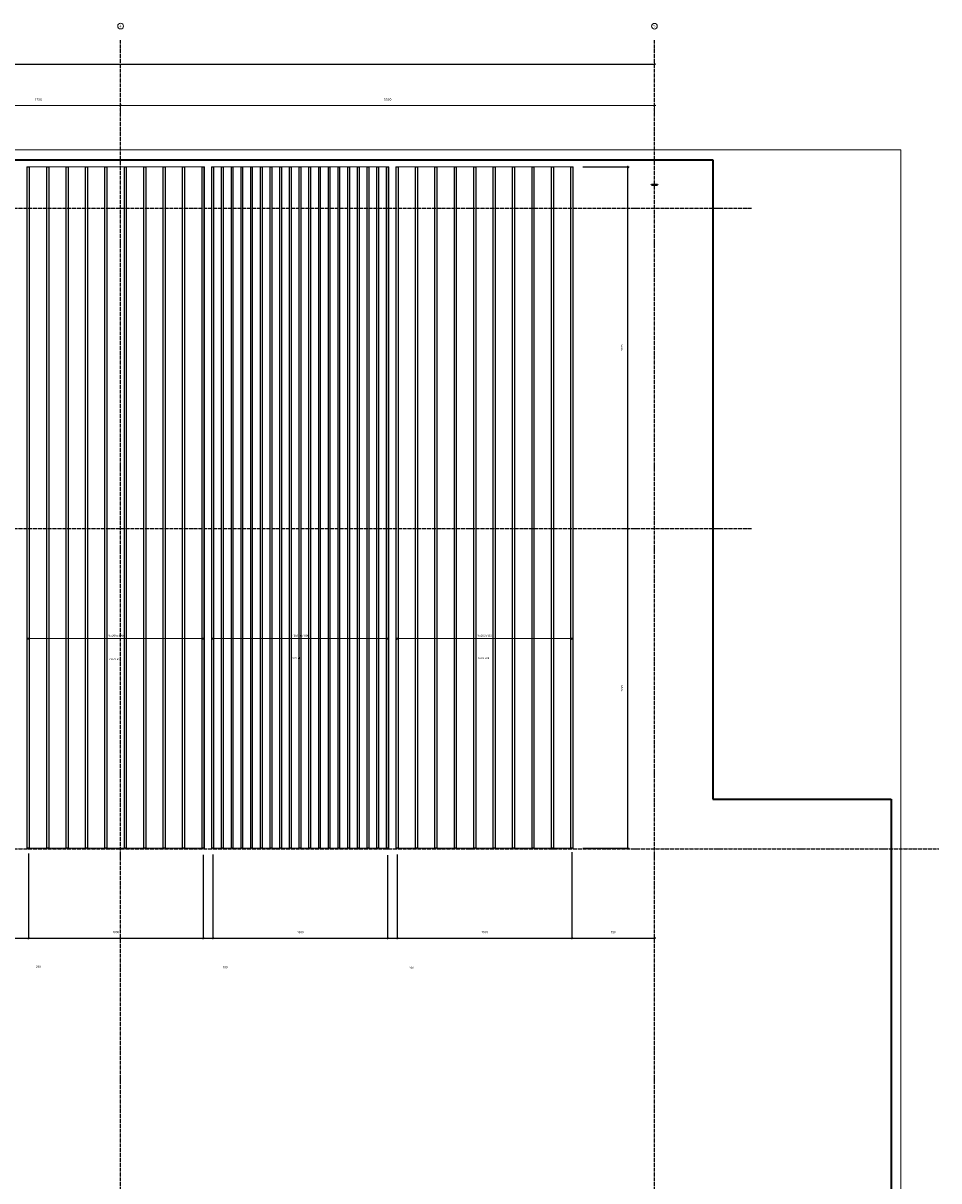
# Model space of a CAD drawing. Header units: millimetres. Extents: x -3170 to 89801, y -74170 to 82422.
# Tile 5 of 105: x 37396 to 46830, y -62242 to -50313. Entities that reach past the tile are written whole.
import ezdxf

# ---------------------------------------------------------------- set-up
doc = ezdxf.new("R2010")
doc.units = ezdxf.units.MM
doc.header["$PDMODE"] = 65
for name, pattern in [('______11', [50, 40, -5, 0, -5]), ('______3', [50, 40, -10]), ('______5', [110, 80, -10, 10, -10])]:
    doc.linetypes.add(name, pattern=pattern)
for name, color, linetype, lineweight in [('Standard', 7, 'Continuous', 25), ('Балка_ общее', 7, '______3', 13), ('Размерная линия_ общее', 7, 'Continuous', 13)]:
    doc.layers.add(name, color=color, linetype=linetype, lineweight=lineweight)
doc.layers.add('Арм.стержн.Доп. Арм. верхн.зоны У', color=7, linetype='Continuous', lineweight=35, true_color=0x739641)
doc.layers.add('Осевая линия_ общее', color=7, linetype='______5', lineweight=13, true_color=0xa0a0a0)
doc.styles.add('ISOCPEUR', font='ISOCPEUR')
doc.dimstyles.new('DIMSTYLE_17', dxfattribs={"dimtxt": 22, "dimasz": 25, "dimexe": 0, "dimexo": 0, "dimgap": 11, "dimtad": 2, "dimdec": 0, "dimrnd": 1, "dimzin": 12, "dimdsep": 46, "dimtxsty": 'ISOCPEUR', "dimblk1": 'ALL_ML_STRICH', "dimblk2": 'ALL_ML_STRICH', "dimsah": 1, "dimcen": 0, "dimclrd": 7, "dimclre": 256, "dimclrt": 7, "dimadec": 0, "dimazin": 0, "dimtfac": 1, "dimtdec": 0, "dimtix": 1, "dimtmove": 2, "dimatfit": 3, "dimfxl": 0, "dimtzin": 0, "dimlwd": 0, "dimlwe": -3, "dimarcsym": 0})
doc.dimstyles.new('DIMSTYLE_3', dxfattribs={"dimtxt": 22, "dimasz": 25, "dimexe": 0, "dimexo": 0, "dimgap": 11, "dimtad": 2, "dimdec": 0, "dimrnd": 5, "dimzin": 12, "dimdsep": 46, "dimtxsty": 'ISOCPEUR', "dimblk1": 'ALL_ML_STRICH', "dimblk2": 'ALL_ML_STRICH', "dimsah": 1, "dimcen": 0, "dimclrd": 7, "dimclre": 256, "dimclrt": 7, "dimadec": 0, "dimazin": 0, "dimtfac": 1, "dimtdec": 0, "dimtix": 1, "dimtmove": 2, "dimatfit": 3, "dimfxl": 0, "dimtzin": 0, "dimlwd": 0, "dimlwe": -3, "dimarcsym": 0})
doc.dimstyles.new('DIMSTYLE_5', dxfattribs={"dimtxt": 25, "dimasz": 25, "dimexe": 0, "dimexo": 0, "dimgap": 12.5, "dimtad": 2, "dimdec": 0, "dimrnd": 5, "dimzin": 12, "dimdsep": 46, "dimtxsty": 'ISOCPEUR', "dimblk1": 'ALL_ML_STRICH', "dimblk2": 'ALL_ML_STRICH', "dimsah": 1, "dimcen": 0, "dimclrd": 7, "dimclre": 256, "dimclrt": 7, "dimadec": 0, "dimazin": 0, "dimtfac": 1, "dimtdec": 0, "dimtix": 1, "dimtmove": 2, "dimatfit": 3, "dimfxl": 0, "dimtzin": 0, "dimlwd": 0, "dimlwe": -3, "dimarcsym": 0})
doc.dimstyles.new('DIMSTYLE_7', dxfattribs={"dimtxt": 22, "dimasz": 25, "dimexe": 0, "dimexo": 0, "dimgap": 11, "dimtad": 0, "dimdec": 0, "dimrnd": 5, "dimzin": 12, "dimdsep": 46, "dimtxsty": 'ISOCPEUR', "dimblk1": 'ALL_ML_STRICH', "dimblk2": 'ALL_ML_STRICH', "dimsah": 1, "dimcen": 0, "dimclrd": 7, "dimclre": 256, "dimclrt": 7, "dimadec": 0, "dimazin": 0, "dimtfac": 1, "dimtdec": 0, "dimtix": 1, "dimtmove": 2, "dimatfit": 3, "dimfxl": 0, "dimtzin": 0, "dimlwd": 0, "dimlwe": -3, "dimarcsym": 0})

# ---------------------------------------------------------------- blocks, each defined once
blk = doc.blocks.new('ALL_ML_STRICH')
at = {"color": 0, "linetype": 'ByBlock', "lineweight": -2}
for p, q in [((-1, 0), (0.5, 0)), ((-0.3, -0.3), (0.3, 0.3)), ((0, -0.5), (0, 0.5))]:
    blk.add_line(p, q, dxfattribs=at)
blk = doc.blocks.new('*D74')
at = {"layer": 'DEFPOINTS', "color": 7, "linetype": 'Continuous', "lineweight": 13, "transparency": 33554687}
for p in [(36700, -51163), (36700, -51201), (38400, -51242)]:
    blk.add_point(p, dxfattribs=at)
at = {"layer": 'Балка_ общее', "color": 251, "linetype": 'Continuous', "lineweight": -2, "true_color": 0x656565, "transparency": 33554687}
for p, q in [((36700, -51191), (36700, -51163)), ((38400, -51232), (38400, -51163))]:
    blk.add_line(p, q, dxfattribs=at)
at = {"layer": 'Балка_ общее', "color": 7, "linetype": 'Continuous', "lineweight": -2, "transparency": 33554687}
blk.add_line((36700, -51163), (38400, -51163), dxfattribs=at)
at = {"layer": 'Балка_ общее', "color": 7, "linetype": 'Continuous', "lineweight": 13, "transparency": 33554687, "xscale": 25, "yscale": 25, "zscale": 25, "rotation": 180}
blk.add_blockref('ALL_ML_STRICH', (36700, -51163), dxfattribs=at)
at = {"layer": 'Балка_ общее', "color": 7, "linetype": 'Continuous', "lineweight": 13, "transparency": 33554687, "xscale": 25, "yscale": 25, "zscale": 25}
blk.add_blockref('ALL_ML_STRICH', (38400, -51163), dxfattribs=at)
at = {"layer": 'Балка_ общее', "color": 7, "linetype": 'Continuous', "lineweight": 13, "transparency": 33554687, "insert": (37554, -51100), "char_height": 25, "width": 100, "attachment_point": 5, "style": 'ISOCPEUR'}
blk.add_mtext('\\A1;{1700}', dxfattribs=at)
blk = doc.blocks.new('*D75')
at = {"layer": 'DEFPOINTS', "color": 7, "linetype": 'Continuous', "lineweight": 13, "transparency": 33554687}
for p in [(38400, -51163), (38400, -51242), (43900, -51284)]:
    blk.add_point(p, dxfattribs=at)
at = {"layer": 'Балка_ общее', "color": 251, "linetype": 'Continuous', "lineweight": -2, "true_color": 0x656565, "transparency": 33554687}
for p, q in [((38400, -51232), (38400, -51163)), ((43900, -51274), (43900, -51163))]:
    blk.add_line(p, q, dxfattribs=at)
at = {"layer": 'Балка_ общее', "color": 7, "linetype": 'Continuous', "lineweight": -2, "transparency": 33554687}
blk.add_line((38400, -51163), (43900, -51163), dxfattribs=at)
at = {"layer": 'Балка_ общее', "color": 7, "linetype": 'Continuous', "lineweight": 13, "transparency": 33554687, "xscale": 25, "yscale": 25, "zscale": 25, "rotation": 180}
blk.add_blockref('ALL_ML_STRICH', (38400, -51163), dxfattribs=at)
at = {"layer": 'Балка_ общее', "color": 7, "linetype": 'Continuous', "lineweight": 13, "transparency": 33554687, "xscale": 25, "yscale": 25, "zscale": 25}
blk.add_blockref('ALL_ML_STRICH', (43900, -51163), dxfattribs=at)
at = {"layer": 'Балка_ общее', "color": 7, "linetype": 'Continuous', "lineweight": 13, "transparency": 33554687, "insert": (41151, -51100), "char_height": 25, "width": 100, "attachment_point": 5, "style": 'ISOCPEUR'}
blk.add_mtext('\\A1;{5500}', dxfattribs=at)
blk = doc.blocks.new('*D266')
at = {"layer": 'DEFPOINTS', "color": 7, "linetype": 'Continuous', "lineweight": 13, "transparency": 33554687}
for p in [(43494, -55520), (43063, -58815), (43627, -58815)]:
    blk.add_point(p, dxfattribs=at)
at = {"layer": 'Размерная линия_ общее', "color": 253, "linetype": 'Continuous', "lineweight": -2, "true_color": 0xa0a0a0, "transparency": 33554687}
for p, q in [((43594, -55520), (43627, -55520)), ((43163, -58815), (43627, -58815))]:
    blk.add_line(p, q, dxfattribs=at)
at = {"layer": 'Размерная линия_ общее', "color": 7, "linetype": 'Continuous', "lineweight": -2, "transparency": 33554687}
blk.add_line((43627, -58815), (43627, -55520), dxfattribs=at)
at = {"layer": 'Размерная линия_ общее', "color": 7, "linetype": 'Continuous', "lineweight": 13, "transparency": 33554687, "xscale": 25, "yscale": 25, "zscale": 25}
for p, rotation in [((43627, -55520), 90), ((43627, -58815), 270)]:
    blk.add_blockref('ALL_ML_STRICH', p, dxfattribs=dict(at, rotation=rotation))
at = {"layer": 'Размерная линия_ общее', "color": 7, "linetype": 'Continuous', "lineweight": 13, "transparency": 33554687, "insert": (43566, -57166), "char_height": 22, "width": 88, "attachment_point": 5, "rotation": 90, "style": 'ISOCPEUR'}
blk.add_mtext('\\A1;{3295}', dxfattribs=at)
blk = doc.blocks.new('*D267')
at = {"layer": 'DEFPOINTS', "color": 7, "linetype": 'Continuous', "lineweight": 13, "transparency": 33554687}
for p in [(43063, -51795), (43494, -55520), (43627, -55520)]:
    blk.add_point(p, dxfattribs=at)
at = {"layer": 'Размерная линия_ общее', "color": 253, "linetype": 'Continuous', "lineweight": -2, "true_color": 0xa0a0a0, "transparency": 33554687}
for p, q in [((43163, -51795), (43627, -51795)), ((43594, -55520), (43627, -55520))]:
    blk.add_line(p, q, dxfattribs=at)
at = {"layer": 'Размерная линия_ общее', "color": 7, "linetype": 'Continuous', "lineweight": -2, "transparency": 33554687}
blk.add_line((43627, -55520), (43627, -51795), dxfattribs=at)
at = {"layer": 'Размерная линия_ общее', "color": 7, "linetype": 'Continuous', "lineweight": 13, "transparency": 33554687, "xscale": 25, "yscale": 25, "zscale": 25}
for p, rotation in [((43627, -51795), 90), ((43627, -55520), 270)]:
    blk.add_blockref('ALL_ML_STRICH', p, dxfattribs=dict(at, rotation=rotation))
at = {"layer": 'Размерная линия_ общее', "color": 7, "linetype": 'Continuous', "lineweight": 13, "transparency": 33554687, "insert": (43566, -53656), "char_height": 22, "width": 88, "attachment_point": 5, "rotation": 90, "style": 'ISOCPEUR'}
blk.add_mtext('\\A1;{3725}', dxfattribs=at)
blk = doc.blocks.new('*D273')
at = {"layer": 'DEFPOINTS', "color": 7, "linetype": 'Continuous', "lineweight": 13, "transparency": 33554687}
for p in [(37249, -58766), (37449, -58768), (37249, -59740)]:
    blk.add_point(p, dxfattribs=at)
at = {"layer": 'Размерная линия_ общее', "color": 253, "linetype": 'Continuous', "lineweight": -2, "true_color": 0xa0a0a0, "transparency": 33554687}
for p, q in [((37249, -58866), (37249, -59740)), ((37449, -58868), (37449, -59740))]:
    blk.add_line(p, q, dxfattribs=at)
at = {"layer": 'Размерная линия_ общее', "color": 7, "linetype": 'Continuous', "lineweight": -2, "transparency": 33554687}
blk.add_line((37249, -59740), (37449, -59740), dxfattribs=at)
at = {"layer": 'Размерная линия_ общее', "color": 7, "linetype": 'Continuous', "lineweight": 13, "transparency": 33554687, "xscale": 25, "yscale": 25, "zscale": 25, "rotation": 180}
blk.add_blockref('ALL_ML_STRICH', (37249, -59740), dxfattribs=at)
at = {"layer": 'Размерная линия_ общее', "color": 7, "linetype": 'Continuous', "lineweight": 13, "transparency": 33554687, "xscale": 25, "yscale": 25, "zscale": 25}
blk.add_blockref('ALL_ML_STRICH', (37449, -59740), dxfattribs=at)
at = {"layer": 'Размерная линия_ общее', "color": 7, "linetype": 'Continuous', "lineweight": 13, "transparency": 33554687, "insert": (37553, -60036), "char_height": 22, "width": 66, "attachment_point": 5, "style": 'ISOCPEUR'}
blk.add_mtext('\\A1;{200}', dxfattribs=at)
blk = doc.blocks.new('*D274')
at = {"layer": 'DEFPOINTS', "color": 7, "linetype": 'Continuous', "lineweight": 13, "transparency": 33554687}
for p in [(37449, -58768), (39249, -58782), (37449, -59740)]:
    blk.add_point(p, dxfattribs=at)
at = {"layer": 'Размерная линия_ общее', "color": 253, "linetype": 'Continuous', "lineweight": -2, "true_color": 0xa0a0a0, "transparency": 33554687}
for p, q in [((37449, -58868), (37449, -59740)), ((39249, -58882), (39249, -59740))]:
    blk.add_line(p, q, dxfattribs=at)
at = {"layer": 'Размерная линия_ общее', "color": 7, "linetype": 'Continuous', "lineweight": -2, "transparency": 33554687}
blk.add_line((37449, -59740), (39249, -59740), dxfattribs=at)
at = {"layer": 'Размерная линия_ общее', "color": 7, "linetype": 'Continuous', "lineweight": 13, "transparency": 33554687, "xscale": 25, "yscale": 25, "zscale": 25, "rotation": 180}
blk.add_blockref('ALL_ML_STRICH', (37449, -59740), dxfattribs=at)
at = {"layer": 'Размерная линия_ общее', "color": 7, "linetype": 'Continuous', "lineweight": 13, "transparency": 33554687, "xscale": 25, "yscale": 25, "zscale": 25}
blk.add_blockref('ALL_ML_STRICH', (39249, -59740), dxfattribs=at)
at = {"layer": 'Размерная линия_ общее', "color": 7, "linetype": 'Continuous', "lineweight": 13, "transparency": 33554687, "insert": (38352, -59679), "char_height": 22, "width": 88, "attachment_point": 5, "style": 'ISOCPEUR'}
blk.add_mtext('\\A1;{1800}', dxfattribs=at)
blk = doc.blocks.new('*D275')
at = {"layer": 'DEFPOINTS', "color": 7, "linetype": 'Continuous', "lineweight": 13, "transparency": 33554687}
for p in [(39249, -58782), (39349, -58780), (39249, -59740)]:
    blk.add_point(p, dxfattribs=at)
at = {"layer": 'Размерная линия_ общее', "color": 253, "linetype": 'Continuous', "lineweight": -2, "true_color": 0xa0a0a0, "transparency": 33554687}
for p, q in [((39249, -58882), (39249, -59740)), ((39349, -58880), (39349, -59740))]:
    blk.add_line(p, q, dxfattribs=at)
at = {"layer": 'Размерная линия_ общее', "color": 7, "linetype": 'Continuous', "lineweight": -2, "transparency": 33554687}
blk.add_line((39249, -59740), (39349, -59740), dxfattribs=at)
at = {"layer": 'Размерная линия_ общее', "color": 7, "linetype": 'Continuous', "lineweight": 13, "transparency": 33554687, "xscale": 25, "yscale": 25, "zscale": 25, "rotation": 180}
blk.add_blockref('ALL_ML_STRICH', (39249, -59740), dxfattribs=at)
at = {"layer": 'Размерная линия_ общее', "color": 7, "linetype": 'Continuous', "lineweight": 13, "transparency": 33554687, "xscale": 25, "yscale": 25, "zscale": 25}
blk.add_blockref('ALL_ML_STRICH', (39349, -59740), dxfattribs=at)
at = {"layer": 'Размерная линия_ общее', "color": 7, "linetype": 'Continuous', "lineweight": 13, "transparency": 33554687, "insert": (39478, -60040), "char_height": 22, "width": 66, "attachment_point": 5, "style": 'ISOCPEUR'}
blk.add_mtext('\\A1;{100}', dxfattribs=at)
blk = doc.blocks.new('*D276')
at = {"layer": 'DEFPOINTS', "color": 7, "linetype": 'Continuous', "lineweight": 13, "transparency": 33554687}
for p in [(39349, -58780), (41149, -58787), (39349, -59740)]:
    blk.add_point(p, dxfattribs=at)
at = {"layer": 'Размерная линия_ общее', "color": 253, "linetype": 'Continuous', "lineweight": -2, "true_color": 0xa0a0a0, "transparency": 33554687}
for p, q in [((39349, -58880), (39349, -59740)), ((41149, -58887), (41149, -59740))]:
    blk.add_line(p, q, dxfattribs=at)
at = {"layer": 'Размерная линия_ общее', "color": 7, "linetype": 'Continuous', "lineweight": -2, "transparency": 33554687}
blk.add_line((39349, -59740), (41149, -59740), dxfattribs=at)
at = {"layer": 'Размерная линия_ общее', "color": 7, "linetype": 'Continuous', "lineweight": 13, "transparency": 33554687, "xscale": 25, "yscale": 25, "zscale": 25, "rotation": 180}
blk.add_blockref('ALL_ML_STRICH', (39349, -59740), dxfattribs=at)
at = {"layer": 'Размерная линия_ общее', "color": 7, "linetype": 'Continuous', "lineweight": 13, "transparency": 33554687, "xscale": 25, "yscale": 25, "zscale": 25}
blk.add_blockref('ALL_ML_STRICH', (41149, -59740), dxfattribs=at)
at = {"layer": 'Размерная линия_ общее', "color": 7, "linetype": 'Continuous', "lineweight": 13, "transparency": 33554687, "insert": (40252, -59679), "char_height": 22, "width": 88, "attachment_point": 5, "style": 'ISOCPEUR'}
blk.add_mtext('\\A1;{1800}', dxfattribs=at)
blk = doc.blocks.new('*D277')
at = {"layer": 'DEFPOINTS', "color": 7, "linetype": 'Continuous', "lineweight": 13, "transparency": 33554687}
for p in [(41149, -58787), (41249, -58778), (41149, -59740)]:
    blk.add_point(p, dxfattribs=at)
at = {"layer": 'Размерная линия_ общее', "color": 253, "linetype": 'Continuous', "lineweight": -2, "true_color": 0xa0a0a0, "transparency": 33554687}
for p, q in [((41149, -58887), (41149, -59740)), ((41249, -58878), (41249, -59740))]:
    blk.add_line(p, q, dxfattribs=at)
at = {"layer": 'Размерная линия_ общее', "color": 7, "linetype": 'Continuous', "lineweight": -2, "transparency": 33554687}
blk.add_line((41149, -59740), (41249, -59740), dxfattribs=at)
at = {"layer": 'Размерная линия_ общее', "color": 7, "linetype": 'Continuous', "lineweight": 13, "transparency": 33554687, "xscale": 25, "yscale": 25, "zscale": 25, "rotation": 180}
blk.add_blockref('ALL_ML_STRICH', (41149, -59740), dxfattribs=at)
at = {"layer": 'Размерная линия_ общее', "color": 7, "linetype": 'Continuous', "lineweight": 13, "transparency": 33554687, "xscale": 25, "yscale": 25, "zscale": 25}
blk.add_blockref('ALL_ML_STRICH', (41249, -59740), dxfattribs=at)
at = {"layer": 'Размерная линия_ общее', "color": 7, "linetype": 'Continuous', "lineweight": 13, "transparency": 33554687, "insert": (41397, -60045), "char_height": 22, "width": 66, "attachment_point": 5, "style": 'ISOCPEUR'}
blk.add_mtext('\\A1;{100}', dxfattribs=at)
blk = doc.blocks.new('*D278')
at = {"layer": 'DEFPOINTS', "color": 7, "linetype": 'Continuous', "lineweight": 13, "transparency": 33554687}
for p in [(41249, -58778), (43049, -58755), (41249, -59740)]:
    blk.add_point(p, dxfattribs=at)
at = {"layer": 'Размерная линия_ общее', "color": 253, "linetype": 'Continuous', "lineweight": -2, "true_color": 0xa0a0a0, "transparency": 33554687}
for p, q in [((41249, -58878), (41249, -59740)), ((43049, -58855), (43049, -59740))]:
    blk.add_line(p, q, dxfattribs=at)
at = {"layer": 'Размерная линия_ общее', "color": 7, "linetype": 'Continuous', "lineweight": -2, "transparency": 33554687}
blk.add_line((41249, -59740), (43049, -59740), dxfattribs=at)
at = {"layer": 'Размерная линия_ общее', "color": 7, "linetype": 'Continuous', "lineweight": 13, "transparency": 33554687, "xscale": 25, "yscale": 25, "zscale": 25, "rotation": 180}
blk.add_blockref('ALL_ML_STRICH', (41249, -59740), dxfattribs=at)
at = {"layer": 'Размерная линия_ общее', "color": 7, "linetype": 'Continuous', "lineweight": 13, "transparency": 33554687, "xscale": 25, "yscale": 25, "zscale": 25}
blk.add_blockref('ALL_ML_STRICH', (43049, -59740), dxfattribs=at)
at = {"layer": 'Размерная линия_ общее', "color": 7, "linetype": 'Continuous', "lineweight": 13, "transparency": 33554687, "insert": (42152, -59679), "char_height": 22, "width": 88, "attachment_point": 5, "style": 'ISOCPEUR'}
blk.add_mtext('\\A1;{1800}', dxfattribs=at)
blk = doc.blocks.new('*D279')
at = {"layer": 'DEFPOINTS', "color": 7, "linetype": 'Continuous', "lineweight": 13, "transparency": 33554687}
for p in [(43049, -58755), (43049, -59740), (43900, -59708)]:
    blk.add_point(p, dxfattribs=at)
at = {"layer": 'Размерная линия_ общее', "color": 253, "linetype": 'Continuous', "lineweight": -2, "true_color": 0xa0a0a0, "transparency": 33554687}
for p, q in [((43049, -58855), (43049, -59740)), ((43900, -59740), (43900, -59740))]:
    blk.add_line(p, q, dxfattribs=at)
at = {"layer": 'Размерная линия_ общее', "color": 7, "linetype": 'Continuous', "lineweight": -2, "transparency": 33554687}
blk.add_line((43049, -59740), (43900, -59740), dxfattribs=at)
at = {"layer": 'Размерная линия_ общее', "color": 7, "linetype": 'Continuous', "lineweight": 13, "transparency": 33554687, "xscale": 25, "yscale": 25, "zscale": 25, "rotation": 180}
blk.add_blockref('ALL_ML_STRICH', (43049, -59740), dxfattribs=at)
at = {"layer": 'Размерная линия_ общее', "color": 7, "linetype": 'Continuous', "lineweight": 13, "transparency": 33554687, "xscale": 25, "yscale": 25, "zscale": 25}
blk.add_blockref('ALL_ML_STRICH', (43900, -59740), dxfattribs=at)
at = {"layer": 'Размерная линия_ общее', "color": 7, "linetype": 'Continuous', "lineweight": 13, "transparency": 33554687, "insert": (43475, -59679), "char_height": 22, "width": 66, "attachment_point": 5, "style": 'ISOCPEUR'}
blk.add_mtext('\\A1;{850}', dxfattribs=at)
blk = doc.blocks.new('*D533')
at = {"layer": 'DEFPOINTS', "color": 7, "linetype": 'Continuous', "lineweight": 13, "transparency": 33554687}
for p in [(30000, -50622), (43900, -50631), (30000, -50737)]:
    blk.add_point(p, dxfattribs=at)
at = {"layer": 'Размерная линия_ общее', "color": 253, "linetype": 'Continuous', "lineweight": -2, "true_color": 0xa0a0a0, "transparency": 33554687}
for p, q in [((30000, -50737), (30000, -50737)), ((43900, -50737), (43900, -50737))]:
    blk.add_line(p, q, dxfattribs=at)
at = {"layer": 'Размерная линия_ общее', "color": 7, "linetype": 'Continuous', "lineweight": -2, "transparency": 33554687}
blk.add_line((30000, -50737), (43900, -50737), dxfattribs=at)
at = {"layer": 'Размерная линия_ общее', "color": 7, "linetype": 'Continuous', "lineweight": 13, "transparency": 33554687, "xscale": 25, "yscale": 25, "zscale": 25, "rotation": 180}
blk.add_blockref('ALL_ML_STRICH', (30000, -50737), dxfattribs=at)
at = {"layer": 'Размерная линия_ общее', "color": 7, "linetype": 'Continuous', "lineweight": 13, "transparency": 33554687, "xscale": 25, "yscale": 25, "zscale": 25}
blk.add_blockref('ALL_ML_STRICH', (43900, -50737), dxfattribs=at)
at = {"layer": 'Размерная линия_ общее', "color": 7, "linetype": 'Continuous', "lineweight": 13, "transparency": 33554687, "insert": (36953, -50676), "char_height": 22, "width": 110, "attachment_point": 5, "style": 'ISOCPEUR'}
blk.add_mtext('\\A1;{13900}', dxfattribs=at)
blk = doc.blocks.new('СЛОЖНЫЙ_ОБЪЕКТ_4')
at = {"layer": 'Осевая линия_ общее', "color": 253, "linetype": '______11', "lineweight": -3, "true_color": 0xa0a0a0, "transparency": 33554687}
for p, q in [((38400, -74170), (38400, -50490)), ((43900, -74170), (43900, -50490)), ((27980, -52220), (44900, -52220)), ((27980, -55520), (44900, -55520)), ((27980, -58820), (46830, -58820))]:
    blk.add_line(p, q, dxfattribs=at)
at = {"layer": 'Осевая линия_ общее', "color": 7, "linetype": 'Continuous', "lineweight": 13, "transparency": 33554687}
for centre, radius in [((38400.1, -50343.2), 29.9), ((43900.2, -50344.5), 29.2)]:
    blk.add_circle(centre, radius, dxfattribs=at)
at = {"layer": 'Осевая линия_ общее', "color": 7, "linetype": 'Continuous', "lineweight": 13, "transparency": 33554687, "char_height": 30, "attachment_point": 7, "style": 'ISOCPEUR'}
for s, insert, width in [('\\W0.80;4', (38388.1, -50356.2), 35.983), ('\\W0.78;5', (43889.7, -50357.5), 32.641)]:
    blk.add_mtext(s, dxfattribs=dict(at, insert=insert, width=width))
at = {"layer": 'Балка_ общее', "color": 7, "linetype": 'Continuous', "lineweight": 13, "transparency": 33554687}
for base, p1, p2, picture, middle in [((38400, -51162.7), (36700, -51190.6), (38400, -51232.2), '*D74', (37553.7, -51100.2)), ((43900, -51162.7), (38400, -51232.2), (43900, -51273.8), '*D75', (41151.2, -51100.2))]:
    dim = blk.add_linear_dim(base=base, p1=p1, p2=p2, dimstyle='DIMSTYLE_5', override={"dimpost": '<>', "dimclrd": 7, "dimclre": 251, "dimclrt": 7, "dimlwd": 0, "dimlwe": 65533}, dxfattribs=at)
    dim.commit()
    dim.dimension.update_dxf_attribs({"geometry": picture, "text_midpoint": middle, "dimtype": 160})

msp = doc.modelspace()

# ---------------------------------------------------------------- linework, layer by layer
at = {"color": 7, "linetype": 'Continuous', "lineweight": 35, "transparency": 33554687}
for p, q in [((43870, -51980), (43870, -51976.9)), ((43870, -51976.9), (43930, -51976.9)), ((43870, -51980), (43930, -51980)), ((43930, -51976.9), (43930, -51980))]:
    msp.add_line(p, q, dxfattribs=at)
at = {"layer": 'Standard', "color": 7, "linetype": 'Continuous', "lineweight": 18, "transparency": 33554687}
msp.add_lwpolyline([(29250, -73460), (46440, -73460), (46440, -51620), (29250, -51620), (29250, -73460)], dxfattribs=at)
at = {"layer": 'Арм.стержн.Доп. Арм. верхн.зоны У', "color": 7, "linetype": 'Continuous', "lineweight": 13, "transparency": 33554687}
for p, q in [((37448.6, -56655), (37438.6, -56655)), ((39248.6, -56655), (39258.6, -56655)), ((39348.6, -56655), (39338.6, -56655)), ((41148.6, -56655), (41158.6, -56655)), ((41248.6, -56655), (41238.6, -56655)), ((43048.6, -56655), (43058.6, -56655))]:
    msp.add_line(p, q, dxfattribs=at)
at = {"layer": 'Арм.стержн.Доп. Арм. верхн.зоны У', "color": 7, "linetype": 'Continuous', "lineweight": 25, "transparency": 33554687}
for p, q in [((37442.6, -56661), (37454.6, -56649)), ((39242.6, -56661), (39254.6, -56649)), ((39342.6, -56661), (39354.6, -56649)), ((41142.6, -56661), (41154.6, -56649)), ((41242.6, -56661), (41254.6, -56649)), ((43042.6, -56661), (43054.6, -56649))]:
    msp.add_line(p, q, dxfattribs=at)
at = {"layer": 'Арм.стержн.Доп. Арм. верхн.зоны У', "color": 253, "linetype": 'Continuous', "lineweight": -3, "true_color": 0xa0a0a0, "transparency": 33554687}
for p, q in [((37448.6, -56655), (37448.6, -56645)), ((37448.6, -56655), (37448.6, -56665)), ((39248.6, -56655), (39248.6, -56645)), ((39248.6, -56655), (39248.6, -56665)), ((39348.6, -56655), (39348.6, -56645)), ((39348.6, -56655), (39348.6, -56665)), ((41148.6, -56655), (41148.6, -56645)), ((41148.6, -56655), (41148.6, -56665)), ((41248.6, -56655), (41248.6, -56645)), ((41248.6, -56655), (41248.6, -56665)), ((43048.6, -56655), (43048.6, -56645)), ((43048.6, -56655), (43048.6, -56665))]:
    msp.add_line(p, q, dxfattribs=at)
at = {"layer": 'Арм.стержн.Доп. Арм. верхн.зоны У', "color": 52, "linetype": 'Continuous', "lineweight": 13, "transparency": 33554687}
for points in [[(39262.6, -58814.6), (39262.6, -51794.6), (37434.6, -51794.6), (37434.6, -58814.6), (39262.6, -58814.6)], [(39334.6, -58814.6), (39334.6, -51794.6), (41162.6, -51794.6), (41162.6, -58814.6), (39334.6, -58814.6)], [(43062.6, -58814.6), (43062.6, -51794.6), (41234.6, -51794.6), (41234.6, -58814.6), (43062.6, -58814.6)]]:
    msp.add_lwpolyline(points, dxfattribs=at)
at = {"layer": 'Арм.стержн.Доп. Арм. верхн.зоны У', "color": 33, "linetype": 'Continuous', "lineweight": 25, "true_color": 0xf0a546, "transparency": 33554687}
for points in [[(37438.6, -58814.6), (37438.6, -51794.6), (37458.6, -51794.6), (37458.6, -58814.6), (37438.6, -58814.6)], [(37638.6, -58814.6), (37638.6, -51794.6), (37658.6, -51794.6), (37658.6, -58814.6), (37638.6, -58814.6)], [(37838.6, -58814.6), (37838.6, -51794.6), (37858.6, -51794.6), (37858.6, -58814.6), (37838.6, -58814.6)], [(38038.6, -58814.6), (38038.6, -51794.6), (38058.6, -51794.6), (38058.6, -58814.6), (38038.6, -58814.6)], [(38238.6, -58814.6), (38238.6, -51794.6), (38258.6, -51794.6), (38258.6, -58814.6), (38238.6, -58814.6)], [(38438.6, -58814.6), (38438.6, -51794.6), (38458.6, -51794.6), (38458.6, -58814.6), (38438.6, -58814.6)], [(38638.6, -58814.6), (38638.6, -51794.6), (38658.6, -51794.6), (38658.6, -58814.6), (38638.6, -58814.6)], [(38838.6, -58814.6), (38838.6, -51794.6), (38858.6, -51794.6), (38858.6, -58814.6), (38838.6, -58814.6)], [(39038.6, -58814.6), (39038.6, -51794.6), (39058.6, -51794.6), (39058.6, -58814.6), (39038.6, -58814.6)], [(39238.6, -58814.6), (39238.6, -51794.6), (39258.6, -51794.6), (39258.6, -58814.6), (39238.6, -58814.6)], [(41238.6, -58814.6), (41238.6, -51794.6), (41258.6, -51794.6), (41258.6, -58814.6), (41238.6, -58814.6)], [(41438.6, -58814.6), (41438.6, -51794.6), (41458.6, -51794.6), (41458.6, -58814.6), (41438.6, -58814.6)], [(41638.6, -58814.6), (41638.6, -51794.6), (41658.6, -51794.6), (41658.6, -58814.6), (41638.6, -58814.6)], [(41838.6, -58814.6), (41838.6, -51794.6), (41858.6, -51794.6), (41858.6, -58814.6), (41838.6, -58814.6)], [(42038.6, -58814.6), (42038.6, -51794.6), (42058.6, -51794.6), (42058.6, -58814.6), (42038.6, -58814.6)], [(42238.6, -58814.6), (42238.6, -51794.6), (42258.6, -51794.6), (42258.6, -58814.6), (42238.6, -58814.6)], [(42438.6, -58814.6), (42438.6, -51794.6), (42458.6, -51794.6), (42458.6, -58814.6), (42438.6, -58814.6)], [(42638.6, -58814.6), (42638.6, -51794.6), (42658.6, -51794.6), (42658.6, -58814.6), (42638.6, -58814.6)], [(42838.6, -58814.6), (42838.6, -51794.6), (42858.6, -51794.6), (42858.6, -58814.6), (42838.6, -58814.6)], [(43038.6, -58814.6), (43038.6, -51794.6), (43058.6, -51794.6), (43058.6, -58814.6), (43038.6, -58814.6)]]:
    msp.add_lwpolyline(points, dxfattribs=at)
at = {"layer": 'Арм.стержн.Доп. Арм. верхн.зоны У', "color": 11, "linetype": 'Continuous', "lineweight": 25, "true_color": 0xff8c8c, "transparency": 33554687}
for points in [[(39340.6, -58814.6), (39340.6, -51794.6), (39356.6, -51794.6), (39356.6, -58814.6), (39340.6, -58814.6)], [(39440.6, -58814.6), (39440.6, -51794.6), (39456.6, -51794.6), (39456.6, -58814.6), (39440.6, -58814.6)], [(39540.6, -58814.6), (39540.6, -51794.6), (39556.6, -51794.6), (39556.6, -58814.6), (39540.6, -58814.6)], [(39640.6, -58814.6), (39640.6, -51794.6), (39656.6, -51794.6), (39656.6, -58814.6), (39640.6, -58814.6)], [(39740.6, -58814.6), (39740.6, -51794.6), (39756.6, -51794.6), (39756.6, -58814.6), (39740.6, -58814.6)], [(39840.6, -58814.6), (39840.6, -51794.6), (39856.6, -51794.6), (39856.6, -58814.6), (39840.6, -58814.6)], [(39940.6, -58814.6), (39940.6, -51794.6), (39956.6, -51794.6), (39956.6, -58814.6), (39940.6, -58814.6)], [(40040.6, -58814.6), (40040.6, -51794.6), (40056.6, -51794.6), (40056.6, -58814.6), (40040.6, -58814.6)], [(40140.6, -58814.6), (40140.6, -51794.6), (40156.6, -51794.6), (40156.6, -58814.6), (40140.6, -58814.6)], [(40240.6, -58814.6), (40240.6, -51794.6), (40256.6, -51794.6), (40256.6, -58814.6), (40240.6, -58814.6)], [(40340.6, -58814.6), (40340.6, -51794.6), (40356.6, -51794.6), (40356.6, -58814.6), (40340.6, -58814.6)], [(40440.6, -58814.6), (40440.6, -51794.6), (40456.6, -51794.6), (40456.6, -58814.6), (40440.6, -58814.6)], [(40540.6, -58814.6), (40540.6, -51794.6), (40556.6, -51794.6), (40556.6, -58814.6), (40540.6, -58814.6)], [(40640.6, -58814.6), (40640.6, -51794.6), (40656.6, -51794.6), (40656.6, -58814.6), (40640.6, -58814.6)], [(40740.6, -58814.6), (40740.6, -51794.6), (40756.6, -51794.6), (40756.6, -58814.6), (40740.6, -58814.6)], [(40840.6, -58814.6), (40840.6, -51794.6), (40856.6, -51794.6), (40856.6, -58814.6), (40840.6, -58814.6)], [(40940.6, -58814.6), (40940.6, -51794.6), (40956.6, -51794.6), (40956.6, -58814.6), (40940.6, -58814.6)], [(41040.6, -58814.6), (41040.6, -51794.6), (41056.6, -51794.6), (41056.6, -58814.6), (41040.6, -58814.6)], [(41140.6, -58814.6), (41140.6, -51794.6), (41156.6, -51794.6), (41156.6, -58814.6), (41140.6, -58814.6)]]:
    msp.add_lwpolyline(points, dxfattribs=at)
at = {"layer": 'Арм.стержн.Доп. Арм. верхн.зоны У', "color": 7, "linetype": 'Continuous', "lineweight": 13, "transparency": 33554687}
for points in [[(37448.6, -56655), (38245, -56655), (38245, -56655), (39248.6, -56655)], [(39348.6, -56655), (40141.7, -56655), (40141.7, -56655), (41148.6, -56655)], [(41248.6, -56655), (42045, -56655), (42045, -56655), (43048.6, -56655)]]:
    msp.add_lwpolyline(points, dxfattribs=at)
at = {"layer": 'Размерная линия_ общее', "color": 7, "linetype": 'Continuous', "lineweight": 35, "transparency": 33554687}
for p, q in [((30600, -51720), (44500, -51720)), ((44500, -51720), (44500, -58310)), ((44500, -58310), (46340, -58310)), ((46340, -58310), (46340, -67170))]:
    msp.add_line(p, q, dxfattribs=at)

# ---------------------------------------------------------------- block references
at = {"layer": 'Балка_ общее', "color": 7, "linetype": 'Continuous', "lineweight": 13, "transparency": 33554687}
msp.add_blockref('СЛОЖНЫЙ_ОБЪЕКТ_4', (0, 0), dxfattribs=at)

# ---------------------------------------------------------------- texts
at = {"layer": 'Арм.стержн.Доп. Арм. верхн.зоны У', "color": 7, "linetype": 'Continuous', "lineweight": 13, "transparency": 33554687, "char_height": 22, "attachment_point": 7, "style": 'ISOCPEUR'}
for s, insert, width in [('\\W0.94;9x200=1800', (38274.9, -56635), 159.871), ('\\W0.90;18x100=1800', (40171.6, -56635), 165.982), ('\\W0.94;9x200=1800', (42074.9, -56635), 159.871)]:
    msp.add_mtext(s, dxfattribs=dict(at, insert=insert, width=width))
at = {"layer": 'Арм.стержн.Доп. Арм. верхн.зоны У', "color": 7, "linetype": 'Continuous', "lineweight": 25, "transparency": 33554687, "char_height": 20, "attachment_point": 7, "style": 'ISOCPEUR'}
for s, insert, width in [('\\W0.77;поз.', (38286.4, -56876.1), 46.804), ('\\W0.73;25', (38325.6, -56876.1), 30.601), ('\\W0.79; ø20 ', (38348.9, -56876.1), 66.199), ('\\W0.77;поз.', (40152.5, -56865.5), 46.804), ('\\W0.73;26', (40191.7, -56865.5), 30.601), ('\\W0.74; ø16 ', (40215, -56865.5), 62.425), ('\\W0.77;поз.', (42080.6, -56866.4), 46.804), ('\\W0.73;25', (42119.7, -56866.4), 30.601), ('\\W0.79; ø20 ', (42143.1, -56866.4), 66.199)]:
    msp.add_mtext(s, dxfattribs=dict(at, insert=insert, width=width))

# ---------------------------------------------------------------- dimensions: what is measured, and where the dimension line sits
at = {"layer": 'Размерная линия_ общее', "color": 7, "linetype": 'Continuous', "lineweight": 13, "transparency": 33554687}
for base, p1, p2, dimstyle, picture, middle in [((43900, -50736.8), (30000, -50736.8), (43900, -50736.8), 'DIMSTYLE_17', '*D533', (36953.3, -50675.8)), ((37448.6, -59740.4), (37248.6, -58866), (37448.6, -58868.3), 'DIMSTYLE_7', '*D273', (37553.3, -60036.2)), ((39248.6, -59740.4), (37448.6, -58868.3), (39248.6, -58882.3), 'DIMSTYLE_3', '*D274', (38351.9, -59679.4)), ((39348.6, -59740.4), (39248.6, -58882.3), (39348.6, -58879.6), 'DIMSTYLE_7', '*D275', (39478.3, -60039.8)), ((41148.6, -59740.4), (39348.6, -58879.6), (41148.6, -58886.9), 'DIMSTYLE_3', '*D276', (40251.9, -59679.4)), ((41248.6, -59740.4), (41148.6, -58886.9), (41248.6, -58877.7), 'DIMSTYLE_7', '*D277', (41396.9, -60044.8)), ((43048.6, -59740.4), (41248.6, -58877.7), (43048.6, -58854.6), 'DIMSTYLE_3', '*D278', (42151.9, -59679.4)), ((43900, -59740.4), (43048.6, -58854.6), (43900, -59740.4), 'DIMSTYLE_3', '*D279', (43475.4, -59679.4))]:
    dim = msp.add_linear_dim(base=base, p1=p1, p2=p2, dimstyle=dimstyle, override={"dimpost": '<>', "dimclrd": 7, "dimclre": 253, "dimclrt": 7, "dimlwd": 0, "dimlwe": 65533}, dxfattribs=at)
    dim.commit()
    dim.dimension.update_dxf_attribs({"geometry": picture, "text_midpoint": middle, "dimtype": 160})
for base, p1, p2, picture, middle in [((43626.8, -51794.6), (43594, -55520), (43162.6, -51794.6), '*D267', (43565.8, -53656.2)), ((43626.8, -55520), (43162.6, -58814.6), (43594, -55520), '*D266', (43565.8, -57166.2))]:
    dim = msp.add_linear_dim(base=base, p1=p1, p2=p2, angle=90, dimstyle='DIMSTYLE_3', override={"dimpost": '<>', "dimclrd": 7, "dimclre": 253, "dimclrt": 7, "dimlwd": 0, "dimlwe": 65533}, dxfattribs=at)
    dim.commit()
    dim.dimension.update_dxf_attribs({"geometry": picture, "text_midpoint": middle, "dimtype": 160})

doc.saveas('drawing.dxf')
